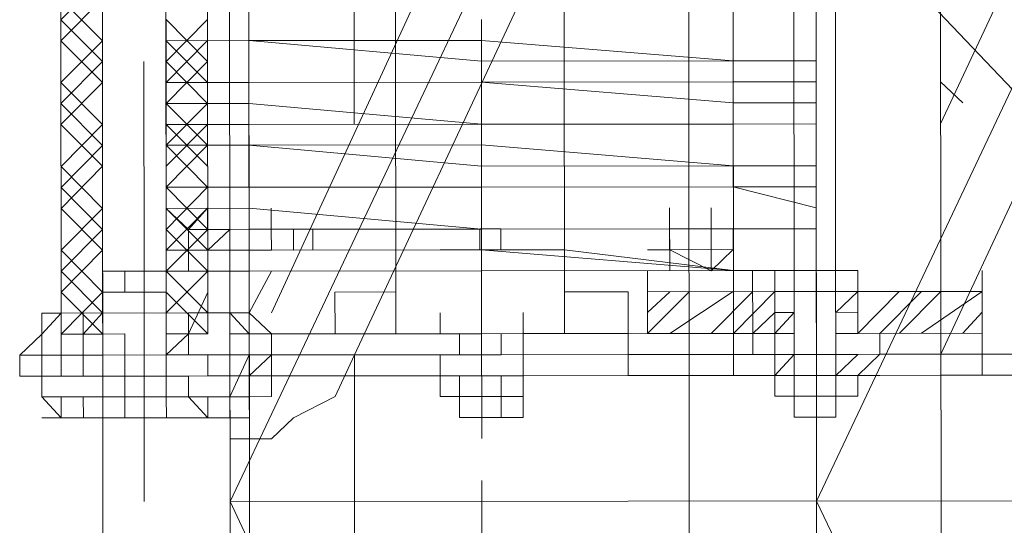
# Model space of a CAD drawing. Header units: inches. Extents: x -5850 to 5646, y 8947 to 13007.
# Tile 73 of 256: x -4346 to -4326, y 10562 to 10572. Entities that reach past the tile are written whole.
import ezdxf

# ---------------------------------------------------------------- set-up
doc = ezdxf.new("R2010")
doc.units = ezdxf.units.IN
doc.header["$MEASUREMENT"] = 0
doc.layers.add('at_Entity', color=7, linetype='Continuous')
doc.layers.add('at_Rect', color=7, linetype='Continuous')

msp = doc.modelspace()

# ---------------------------------------------------------------- linework, layer by layer
at = {"layer": 'at_Entity', "color": 7, "lineweight": 20}
for p, q in [((-4341.428, 10560.866), (-4342.113, 11327.941)), ((-4345.225, 10565.932), (-4345.25, 10593.808)), ((-4342.269, 10565.934), (-4342.294, 10593.811)), ((-4341.433, 10565.935), (-4341.458, 10593.811)), ((-4338.477, 10565.938), (-4338.502, 10593.814)), ((-4335.076, 10565.941), (-4335.101, 10593.817)), ((-4331.674, 10565.944), (-4331.699, 10593.82)), ((-4344.389, 10567.198), (-4344.412, 10592.967)), ((-4343.13, 10592.968), (-4343.107, 10567.199)), ((-4330.448, 10567.211), (-4330.471, 10592.979)), ((-4329.635, 10592.98), (-4329.612, 10567.211)), ((-4344.389, 10567.198), (-4344.412, 10592.543)), ((-4343.107, 10567.199), (-4343.129, 10592.544)), ((-4341.453, 10588.743), (-4341.432, 10565.087)), ((-4331.694, 10588.751), (-4331.673, 10565.096)), ((-4344.408, 10587.474), (-4344.363, 10537.632)), ((-4341.798, 10537.634), (-4341.842, 10587.476)), ((-4341.842, 10587.476), (-4318.176, 10562.576)), ((-4330.02, 10587.487), (-4341.82, 10562.555)), ((-4332.586, 10587.485), (-4332.541, 10537.643)), ((-4329.976, 10537.645), (-4330.02, 10587.487)), ((-4318.198, 10587.497), (-4329.998, 10562.566)), ((-4327.466, 10537.647), (-4327.511, 10587.489)), ((-4332.583, 10584.529), (-4340.987, 10566.359)), ((-4327.496, 10570.169), (-4320.761, 10584.54)), ((-4339.318, 10570.158), (-4339.33, 10583.675)), ((-4327.491, 10565.524), (-4319.031, 10583.694)), ((-4332.579, 10579.884), (-4339.313, 10565.513)), ((-4343.111, 10571.844), (-4343.111, 10572.268)), ((-4343.111, 10571.844), (-4343.111, 10572.268)), ((-4330.007, 10572.28), (-4330.006, 10571.438)), ((-4343.111, 10571.844), (-4341.438, 10571.846)), ((-4341.438, 10571.846), (-4343.111, 10571.844)), ((-4343.11, 10571.002), (-4343.111, 10571.844)), ((-4336.754, 10571.85), (-4341.438, 10571.846)), ((-4341.438, 10571.846), (-4336.754, 10571.432)), ((-4336.754, 10571.85), (-4331.679, 10571.436)), ((-4330.006, 10571.438), (-4330.006, 10571.856)), ((-4343.11, 10571.002), (-4343.111, 10571.426)), ((-4331.679, 10571.436), (-4336.754, 10571.432)), ((-4331.679, 10571.436), (-4330.006, 10571.438)), ((-4330.006, 10571.438), (-4331.679, 10571.436)), ((-4330.006, 10571.438), (-4330.006, 10571.014)), ((-4343.11, 10571.002), (-4341.437, 10571.004)), ((-4341.437, 10571.004), (-4343.11, 10571.002)), ((-4343.11, 10570.579), (-4343.11, 10571.002)), ((-4341.437, 10571.004), (-4336.753, 10571.008)), ((-4341.437, 10571.004), (-4336.753, 10571.008)), ((-4331.679, 10571.013), (-4336.753, 10571.008)), ((-4336.753, 10571.008), (-4331.678, 10570.589)), ((-4331.679, 10571.013), (-4330.006, 10571.014)), ((-4330.005, 10570.59), (-4330.006, 10571.014)), ((-4327.496, 10571.016), (-4327.05, 10570.593)), ((-4343.11, 10570.579), (-4341.437, 10570.58)), ((-4343.11, 10570.579), (-4343.109, 10570.155)), ((-4341.437, 10570.58), (-4336.752, 10570.16)), ((-4331.678, 10570.589), (-4330.005, 10570.59)), ((-4330.005, 10570.167), (-4330.005, 10570.59)), ((-4330.005, 10570.59), (-4330.005, 10570.167)), ((-4343.109, 10570.155), (-4341.437, 10570.156)), ((-4343.109, 10569.737), (-4343.109, 10570.155)), ((-4343.109, 10569.737), (-4343.109, 10570.155)), ((-4341.437, 10570.156), (-4336.752, 10570.16)), ((-4336.752, 10570.16), (-4331.678, 10570.165)), ((-4331.678, 10570.165), (-4336.752, 10570.16)), ((-4331.678, 10570.165), (-4330.005, 10570.167)), ((-4330.005, 10570.167), (-4331.678, 10570.165)), ((-4330.005, 10570.167), (-4330.004, 10569.324)), ((-4343.109, 10569.737), (-4341.436, 10569.738)), ((-4341.436, 10569.738), (-4343.109, 10569.737)), ((-4343.108, 10568.889), (-4343.109, 10569.737)), ((-4336.752, 10569.742), (-4341.436, 10569.738)), ((-4341.436, 10569.738), (-4336.752, 10569.318)), ((-4336.752, 10569.742), (-4331.677, 10569.323)), ((-4330.004, 10569.324), (-4330.005, 10569.748)), ((-4343.108, 10568.889), (-4343.109, 10569.313)), ((-4331.677, 10569.323), (-4336.752, 10569.318)), ((-4331.677, 10569.323), (-4330.004, 10569.324)), ((-4330.004, 10569.324), (-4331.677, 10569.323)), ((-4330.004, 10569.324), (-4330.004, 10568.901)), ((-4343.108, 10568.889), (-4341.435, 10568.89)), ((-4341.435, 10568.89), (-4343.108, 10568.889)), ((-4343.108, 10568.465), (-4343.108, 10568.889)), ((-4343.108, 10568.465), (-4343.108, 10568.889)), ((-4341.435, 10568.89), (-4336.751, 10568.895)), ((-4341.435, 10568.89), (-4336.751, 10568.895)), ((-4336.751, 10568.895), (-4331.677, 10568.899)), ((-4331.677, 10568.899), (-4336.751, 10568.895)), ((-4330.004, 10568.901), (-4331.677, 10568.899)), ((-4331.677, 10568.899), (-4330.003, 10568.477)), ((-4330.003, 10568.477), (-4330.004, 10568.901)), ((-4343.108, 10568.465), (-4341.435, 10568.467)), ((-4343.108, 10568.465), (-4342.661, 10568.042)), ((-4343.107, 10567.623), (-4343.108, 10568.465)), ((-4342.272, 10568.466), (-4342.661, 10568.042)), ((-4342.271, 10568.042), (-4342.272, 10568.466)), ((-4341.435, 10568.467), (-4336.75, 10568.047)), ((-4340.989, 10568.043), (-4340.989, 10568.467)), ((-4340.989, 10568.043), (-4340.989, 10568.467)), ((-4332.959, 10568.05), (-4332.959, 10568.474)), ((-4332.959, 10568.05), (-4332.959, 10568.474)), ((-4332.959, 10568.05), (-4332.959, 10568.474)), ((-4332.122, 10568.051), (-4332.122, 10568.475)), ((-4330.003, 10568.053), (-4330.003, 10568.477)), ((-4330.003, 10568.477), (-4330.003, 10568.053)), ((-4343.107, 10567.623), (-4343.108, 10568.041)), ((-4342.661, 10568.042), (-4342.661, 10567.624)), ((-4342.271, 10568.042), (-4341.435, 10568.043)), ((-4342.271, 10567.624), (-4341.825, 10568.042)), ((-4341.825, 10568.042), (-4342.271, 10568.042)), ((-4342.271, 10567.624), (-4342.271, 10568.042)), ((-4340.152, 10568.044), (-4341.435, 10568.043)), ((-4341.434, 10567.625), (-4341.435, 10568.043)), ((-4341.434, 10567.625), (-4341.435, 10568.043)), ((-4336.75, 10568.047), (-4340.989, 10568.043)), ((-4340.152, 10568.044), (-4340.989, 10568.043)), ((-4340.989, 10568.043), (-4340.988, 10567.625)), ((-4340.988, 10567.625), (-4340.989, 10568.043)), ((-4340.152, 10568.044), (-4340.542, 10568.044)), ((-4340.542, 10568.044), (-4340.542, 10567.625)), ((-4340.152, 10568.044), (-4340.152, 10567.626)), ((-4340.152, 10568.044), (-4340.152, 10567.626)), ((-4340.152, 10568.044), (-4340.152, 10567.626)), ((-4336.75, 10568.047), (-4331.676, 10568.052)), ((-4331.676, 10568.052), (-4336.75, 10568.047)), ((-4332.122, 10568.051), (-4332.959, 10568.05)), ((-4332.959, 10568.05), (-4332.122, 10568.051)), ((-4332.959, 10568.05), (-4332.958, 10567.632)), ((-4332.959, 10568.05), (-4332.958, 10567.632)), ((-4332.958, 10567.632), (-4332.959, 10568.05)), ((-4332.959, 10568.05), (-4332.958, 10567.632)), ((-4332.958, 10567.632), (-4332.959, 10568.05)), ((-4332.959, 10568.05), (-4332.958, 10567.632)), ((-4332.122, 10567.633), (-4332.122, 10568.051)), ((-4332.122, 10568.051), (-4332.122, 10567.633)), ((-4332.122, 10567.633), (-4332.122, 10568.051)), ((-4332.122, 10567.633), (-4332.122, 10568.051)), ((-4331.676, 10568.052), (-4330.003, 10568.053)), ((-4330.003, 10568.053), (-4331.676, 10568.052)), ((-4331.676, 10567.633), (-4331.676, 10568.052)), ((-4331.676, 10567.633), (-4331.676, 10568.052)), ((-4330.003, 10568.053), (-4330.003, 10567.635)), ((-4344.389, 10567.198), (-4344.39, 10567.622)), ((-4344.389, 10567.198), (-4344.39, 10567.622)), ((-4344.389, 10567.198), (-4344.39, 10567.622)), ((-4344.389, 10567.198), (-4344.39, 10567.622)), ((-4341.434, 10567.625), (-4343.107, 10567.623)), ((-4343.107, 10567.623), (-4342.661, 10567.624)), ((-4343.107, 10567.199), (-4343.107, 10567.623)), ((-4343.107, 10567.199), (-4343.107, 10567.623)), ((-4343.107, 10567.199), (-4343.107, 10567.623)), ((-4343.107, 10567.199), (-4343.107, 10567.623)), ((-4343.107, 10567.199), (-4343.107, 10567.623)), ((-4343.107, 10567.199), (-4343.107, 10567.623)), ((-4342.661, 10567.624), (-4342.661, 10567.2)), ((-4342.661, 10567.2), (-4342.661, 10567.624)), ((-4342.661, 10567.624), (-4342.271, 10567.624)), ((-4342.271, 10567.624), (-4341.434, 10567.625)), ((-4342.271, 10567.624), (-4342.27, 10567.2)), ((-4342.27, 10567.2), (-4342.271, 10567.624)), ((-4341.434, 10567.625), (-4336.75, 10567.629)), ((-4341.434, 10567.625), (-4336.75, 10567.629)), ((-4340.152, 10567.626), (-4340.988, 10567.625)), ((-4340.988, 10567.625), (-4340.152, 10567.626)), ((-4340.542, 10567.625), (-4340.152, 10567.626)), ((-4336.75, 10567.629), (-4335.077, 10567.63)), ((-4331.675, 10567.21), (-4336.75, 10567.629)), ((-4335.077, 10567.63), (-4331.675, 10567.21)), ((-4332.958, 10567.632), (-4333.404, 10567.632)), ((-4333.404, 10567.632), (-4332.958, 10567.632)), ((-4332.958, 10567.632), (-4332.122, 10567.633)), ((-4332.958, 10567.632), (-4332.568, 10567.633)), ((-4332.568, 10567.633), (-4332.958, 10567.632)), ((-4332.121, 10567.209), (-4332.958, 10567.632)), ((-4330.448, 10567.211), (-4330.449, 10567.634)), ((-4330.448, 10567.211), (-4330.449, 10567.634)), ((-4330.003, 10567.635), (-4330.002, 10567.211)), ((-4330.002, 10567.211), (-4330.003, 10567.635)), ((-4329.612, 10567.211), (-4329.612, 10567.635)), ((-4344.389, 10567.198), (-4343.943, 10567.199)), ((-4344.388, 10565.932), (-4344.389, 10567.198)), ((-4344.389, 10567.198), (-4344.388, 10565.932)), ((-4344.389, 10566.774), (-4344.389, 10567.198)), ((-4343.943, 10566.775), (-4343.943, 10567.199)), ((-4343.943, 10567.199), (-4343.107, 10567.199)), ((-4343.107, 10567.199), (-4341.824, 10567.2)), ((-4343.106, 10565.933), (-4343.107, 10567.199)), ((-4343.106, 10566.776), (-4343.107, 10567.199)), ((-4343.106, 10566.776), (-4343.107, 10567.199)), ((-4343.107, 10567.199), (-4343.106, 10565.933)), ((-4341.824, 10567.2), (-4341.434, 10567.201)), ((-4341.823, 10565.935), (-4341.824, 10567.2)), ((-4341.434, 10567.201), (-4336.75, 10567.205)), ((-4340.988, 10567.201), (-4341.433, 10566.359)), ((-4336.75, 10567.205), (-4331.675, 10567.21)), ((-4333.404, 10566.784), (-4333.404, 10567.208)), ((-4331.675, 10567.21), (-4330.002, 10567.211)), ((-4330.002, 10567.211), (-4331.675, 10567.21)), ((-4331.285, 10567.21), (-4331.675, 10567.21)), ((-4331.285, 10567.21), (-4330.002, 10567.211)), ((-4331.285, 10567.21), (-4331.284, 10565.944)), ((-4330.839, 10567.21), (-4330.448, 10567.211)), ((-4330.839, 10567.21), (-4330.838, 10566.786)), ((-4330.448, 10567.211), (-4330.448, 10566.787)), ((-4330.448, 10566.787), (-4330.448, 10567.211)), ((-4330.448, 10567.211), (-4329.612, 10567.211)), ((-4330.448, 10566.787), (-4330.448, 10567.211)), ((-4329.612, 10567.211), (-4329.166, 10567.212)), ((-4329.612, 10567.211), (-4329.612, 10566.788)), ((-4329.612, 10566.788), (-4329.612, 10567.211)), ((-4329.612, 10566.788), (-4329.612, 10567.211)), ((-4329.166, 10567.212), (-4329.165, 10566.788)), ((-4326.656, 10566.79), (-4326.656, 10567.214)), ((-4345.225, 10566.355), (-4345.226, 10566.774)), ((-4344.389, 10566.774), (-4343.943, 10566.775)), ((-4344.388, 10565.932), (-4344.389, 10566.774)), ((-4343.943, 10566.775), (-4343.106, 10566.776)), ((-4343.105, 10565.51), (-4343.106, 10566.776)), ((-4339.705, 10566.779), (-4338.478, 10566.78)), ((-4338.478, 10566.78), (-4339.705, 10566.779)), ((-4339.705, 10566.779), (-4339.704, 10565.937)), ((-4333.794, 10566.784), (-4335.076, 10566.783)), ((-4334.24, 10566.783), (-4335.076, 10566.783)), ((-4330.838, 10566.786), (-4333.404, 10566.784)), ((-4333.403, 10565.942), (-4333.404, 10566.784)), ((-4330.838, 10566.786), (-4326.656, 10566.79)), ((-4330.838, 10566.786), (-4330.448, 10566.787)), ((-4330.838, 10566.786), (-4330.448, 10566.787)), ((-4330.838, 10565.944), (-4330.838, 10566.786)), ((-4330.448, 10566.787), (-4329.612, 10566.788)), ((-4330.448, 10566.787), (-4329.612, 10566.788)), ((-4330.448, 10566.787), (-4330.447, 10565.945)), ((-4329.612, 10566.788), (-4329.611, 10565.946)), ((-4329.612, 10566.788), (-4329.165, 10566.788)), ((-4329.612, 10566.788), (-4329.165, 10566.788)), ((-4329.165, 10566.788), (-4329.165, 10565.946)), ((-4326.655, 10565.948), (-4326.656, 10566.79)), ((-4345.615, 10566.355), (-4345.615, 10565.931)), ((-4345.615, 10565.931), (-4345.615, 10566.355)), ((-4345.225, 10566.355), (-4345.615, 10566.355)), ((-4345.615, 10565.931), (-4345.615, 10566.355)), ((-4345.225, 10566.355), (-4345.225, 10565.932)), ((-4344.779, 10565.932), (-4344.779, 10566.356)), ((-4344.388, 10565.932), (-4344.389, 10566.356)), ((-4344.388, 10565.932), (-4344.389, 10566.356)), ((-4344.388, 10565.932), (-4344.389, 10566.356)), ((-4344.388, 10565.932), (-4344.389, 10566.356)), ((-4342.66, 10565.934), (-4342.66, 10566.358)), ((-4342.66, 10565.934), (-4342.66, 10566.358)), ((-4342.66, 10565.934), (-4342.66, 10566.358)), ((-4341.433, 10566.359), (-4342.27, 10566.358)), ((-4341.824, 10566.358), (-4342.27, 10566.358)), ((-4341.824, 10566.358), (-4341.433, 10565.935)), ((-4341.433, 10566.359), (-4341.432, 10565.511)), ((-4341.433, 10565.935), (-4341.433, 10566.359)), ((-4340.987, 10565.935), (-4341.433, 10566.359)), ((-4337.585, 10565.938), (-4337.585, 10566.362)), ((-4335.912, 10565.94), (-4335.913, 10566.364)), ((-4333.403, 10565.942), (-4333.403, 10566.366)), ((-4330.838, 10565.944), (-4330.838, 10566.368)), ((-4330.838, 10565.944), (-4330.838, 10566.368)), ((-4330.838, 10565.944), (-4330.838, 10566.368)), ((-4329.165, 10565.946), (-4329.165, 10566.37)), ((-4329.165, 10565.946), (-4329.165, 10566.37)), ((-4329.165, 10565.946), (-4329.165, 10566.37)), ((-4329.165, 10565.946), (-4329.165, 10566.37)), ((-4326.655, 10565.948), (-4326.656, 10566.372)), ((-4343.106, 10565.933), (-4342.66, 10565.934)), ((-4342.66, 10565.934), (-4343.106, 10565.933)), ((-4343.106, 10565.933), (-4342.66, 10565.934)), ((-4343.105, 10565.51), (-4343.106, 10565.933)), ((-4343.106, 10565.933), (-4343.105, 10565.51)), ((-4342.269, 10565.934), (-4342.66, 10565.934)), ((-4342.66, 10565.934), (-4342.659, 10565.51)), ((-4341.433, 10565.935), (-4341.823, 10565.935)), ((-4336.749, 10565.939), (-4341.433, 10565.935)), ((-4341.432, 10565.087), (-4341.433, 10565.935)), ((-4341.433, 10565.935), (-4341.432, 10565.511)), ((-4341.432, 10565.511), (-4341.433, 10565.935)), ((-4340.986, 10565.512), (-4340.987, 10565.935)), ((-4339.704, 10565.937), (-4337.195, 10565.939)), ((-4337.585, 10565.938), (-4339.704, 10565.937)), ((-4337.585, 10565.938), (-4338.477, 10565.938)), ((-4335.912, 10565.94), (-4337.585, 10565.938)), ((-4337.585, 10565.938), (-4335.912, 10565.94)), ((-4337.585, 10565.938), (-4337.195, 10565.939)), ((-4337.195, 10565.939), (-4337.194, 10565.515)), ((-4337.194, 10565.515), (-4337.195, 10565.939)), ((-4331.674, 10565.944), (-4336.749, 10565.939)), ((-4333.793, 10565.942), (-4336.358, 10565.939)), ((-4336.358, 10565.939), (-4335.522, 10565.94)), ((-4336.358, 10565.939), (-4336.358, 10565.516)), ((-4333.793, 10565.942), (-4335.912, 10565.94)), ((-4335.912, 10565.94), (-4335.076, 10565.941)), ((-4335.912, 10565.94), (-4335.912, 10565.516)), ((-4330.838, 10565.944), (-4333.403, 10565.942)), ((-4331.284, 10565.944), (-4331.674, 10565.944)), ((-4330.447, 10565.945), (-4330.838, 10565.944)), ((-4330.838, 10565.944), (-4330.447, 10565.945)), ((-4330.447, 10565.521), (-4330.447, 10565.945)), ((-4330.447, 10565.521), (-4330.447, 10565.945)), ((-4329.61, 10565.522), (-4329.611, 10565.946)), ((-4329.611, 10565.946), (-4329.165, 10565.946)), ((-4329.61, 10565.522), (-4329.611, 10565.946)), ((-4329.611, 10565.946), (-4329.165, 10565.946)), ((-4326.655, 10565.948), (-4329.165, 10565.946)), ((-4326.655, 10565.524), (-4326.655, 10565.948)), ((-4346.061, 10565.507), (-4345.615, 10565.931)), ((-4345.614, 10565.084), (-4345.615, 10565.931)), ((-4345.615, 10565.931), (-4345.614, 10565.084)), ((-4345.225, 10565.932), (-4345.224, 10565.084)), ((-4344.779, 10565.932), (-4345.225, 10565.932)), ((-4344.388, 10565.932), (-4344.779, 10565.932)), ((-4344.388, 10565.932), (-4344.779, 10565.932)), ((-4344.388, 10565.509), (-4344.388, 10565.932)), ((-4343.942, 10565.509), (-4343.942, 10565.933)), ((-4345.615, 10565.507), (-4346.061, 10565.507)), ((-4346.061, 10565.507), (-4346.06, 10565.083)), ((-4346.06, 10565.083), (-4346.061, 10565.507)), ((-4345.224, 10565.508), (-4345.615, 10565.507)), ((-4345.615, 10565.507), (-4345.614, 10565.084)), ((-4345.224, 10565.084), (-4345.224, 10565.508)), ((-4344.778, 10565.508), (-4345.224, 10565.508)), ((-4345.224, 10565.508), (-4345.224, 10565.084)), ((-4344.388, 10565.509), (-4344.778, 10565.508)), ((-4344.388, 10565.509), (-4343.105, 10565.51)), ((-4344.388, 10565.085), (-4344.388, 10565.509)), ((-4343.941, 10565.085), (-4343.942, 10565.509)), ((-4343.942, 10565.509), (-4343.941, 10565.085)), ((-4343.105, 10565.51), (-4343.105, 10565.086)), ((-4342.659, 10565.51), (-4343.105, 10565.51)), ((-4343.105, 10565.51), (-4343.105, 10565.086)), ((-4337.194, 10565.515), (-4342.659, 10565.51)), ((-4342.269, 10565.51), (-4340.15, 10565.512)), ((-4342.269, 10565.087), (-4342.269, 10565.51)), ((-4341.432, 10565.511), (-4341.822, 10564.669)), ((-4341.432, 10565.087), (-4340.986, 10565.512)), ((-4340.986, 10565.512), (-4341.432, 10565.511)), ((-4341.432, 10565.511), (-4341.432, 10565.087)), ((-4340.986, 10565.088), (-4340.986, 10565.512)), ((-4339.703, 10564.671), (-4339.313, 10565.513)), ((-4339.308, 10559.602), (-4339.313, 10565.513)), ((-4337.584, 10565.091), (-4337.585, 10565.515)), ((-4336.358, 10565.516), (-4337.194, 10565.515)), ((-4337.194, 10565.515), (-4336.748, 10565.515)), ((-4336.748, 10565.515), (-4336.358, 10565.516)), ((-4336.358, 10565.516), (-4333.793, 10565.518)), ((-4335.911, 10565.092), (-4335.912, 10565.516)), ((-4335.911, 10565.092), (-4335.912, 10565.516)), ((-4335.911, 10565.092), (-4335.912, 10565.516)), ((-4335.911, 10565.092), (-4335.912, 10565.516)), ((-4333.793, 10565.518), (-4331.283, 10565.52)), ((-4331.283, 10565.52), (-4330.447, 10565.521)), ((-4330.837, 10565.097), (-4330.837, 10565.521)), ((-4330.837, 10565.097), (-4330.837, 10565.521)), ((-4329.61, 10565.522), (-4330.447, 10565.521)), ((-4330.446, 10565.097), (-4330.447, 10565.521)), ((-4330.446, 10565.097), (-4330.447, 10565.521)), ((-4330.447, 10565.521), (-4330.446, 10565.097)), ((-4329.61, 10565.522), (-4328.718, 10565.523)), ((-4329.61, 10565.098), (-4329.61, 10565.522)), ((-4329.61, 10565.522), (-4329.61, 10565.098)), ((-4327.491, 10565.524), (-4328.718, 10565.523)), ((-4327.491, 10565.524), (-4326.655, 10565.524)), ((-4327.491, 10565.1), (-4327.491, 10565.524)), ((-4326.655, 10565.524), (-4324.926, 10565.526)), ((-4345.614, 10565.084), (-4346.06, 10565.083)), ((-4345.614, 10565.084), (-4346.06, 10565.083)), ((-4345.224, 10565.084), (-4345.614, 10565.084)), ((-4345.224, 10565.084), (-4345.614, 10565.084)), ((-4345.614, 10564.665), (-4345.614, 10565.084)), ((-4345.614, 10565.084), (-4345.614, 10564.665)), ((-4344.778, 10565.084), (-4345.224, 10565.084)), ((-4344.388, 10565.085), (-4344.778, 10565.084)), ((-4344.388, 10565.085), (-4342.659, 10565.086)), ((-4342.659, 10565.086), (-4344.388, 10565.085)), ((-4344.388, 10565.085), (-4343.941, 10565.085)), ((-4344.388, 10565.085), (-4344.387, 10564.666)), ((-4343.941, 10565.085), (-4343.941, 10564.667)), ((-4343.105, 10565.086), (-4343.105, 10564.668)), ((-4342.659, 10565.086), (-4343.105, 10565.086)), ((-4342.269, 10565.087), (-4342.659, 10565.086)), ((-4342.659, 10565.086), (-4342.658, 10564.668)), ((-4342.659, 10565.086), (-4342.658, 10564.668)), ((-4342.269, 10565.087), (-4337.584, 10565.091)), ((-4341.432, 10564.669), (-4341.432, 10565.087)), ((-4340.986, 10564.67), (-4340.986, 10565.088)), ((-4337.584, 10565.091), (-4335.911, 10565.092)), ((-4337.584, 10565.091), (-4337.584, 10564.673)), ((-4337.194, 10565.091), (-4337.584, 10565.091)), ((-4337.194, 10565.091), (-4336.357, 10565.092)), ((-4336.748, 10565.092), (-4337.194, 10565.091)), ((-4337.194, 10565.091), (-4337.194, 10564.673)), ((-4336.357, 10565.092), (-4336.748, 10565.092)), ((-4336.357, 10565.092), (-4336.357, 10564.674)), ((-4335.911, 10565.092), (-4336.357, 10565.092)), ((-4333.792, 10565.094), (-4335.911, 10565.092)), ((-4335.911, 10564.25), (-4335.911, 10565.092)), ((-4335.911, 10564.674), (-4335.911, 10565.092)), ((-4335.911, 10565.092), (-4335.911, 10564.674)), ((-4333.792, 10565.094), (-4330.837, 10565.097)), ((-4330.837, 10565.097), (-4330.446, 10565.097)), ((-4330.446, 10565.097), (-4330.837, 10565.097)), ((-4330.837, 10565.097), (-4330.446, 10565.097)), ((-4330.837, 10565.097), (-4330.836, 10564.679)), ((-4330.446, 10565.097), (-4329.61, 10565.098)), ((-4329.61, 10565.098), (-4330.446, 10565.097)), ((-4329.61, 10565.098), (-4330.446, 10565.097)), ((-4330.446, 10565.097), (-4330.446, 10564.255)), ((-4330.446, 10565.097), (-4330.446, 10564.255)), ((-4330.446, 10565.097), (-4330.446, 10564.679)), ((-4329.61, 10565.098), (-4328.718, 10565.099)), ((-4329.61, 10565.098), (-4329.609, 10564.256)), ((-4329.61, 10565.098), (-4329.609, 10564.256)), ((-4329.61, 10565.098), (-4329.164, 10565.098)), ((-4329.61, 10565.098), (-4329.61, 10564.68)), ((-4329.164, 10565.098), (-4329.61, 10565.098)), ((-4329.164, 10565.098), (-4329.164, 10564.68)), ((-4328.718, 10565.099), (-4327.491, 10565.1)), ((-4326.655, 10565.101), (-4327.491, 10565.1)), ((-4324.926, 10565.102), (-4326.655, 10565.101)), ((-4345.614, 10564.665), (-4344.778, 10564.666)), ((-4345.223, 10564.242), (-4345.614, 10564.665)), ((-4344.778, 10564.666), (-4344.387, 10564.666)), ((-4342.658, 10564.668), (-4344.387, 10564.666)), ((-4344.387, 10564.243), (-4344.387, 10564.666)), ((-4343.941, 10564.243), (-4343.941, 10564.667)), ((-4343.941, 10564.667), (-4343.941, 10564.243)), ((-4343.104, 10564.244), (-4343.105, 10564.668)), ((-4343.105, 10564.668), (-4343.104, 10564.244)), ((-4342.658, 10564.668), (-4342.268, 10564.245)), ((-4342.658, 10564.668), (-4342.268, 10564.668)), ((-4342.268, 10564.668), (-4341.432, 10564.669)), ((-4341.822, 10564.669), (-4341.821, 10563.821)), ((-4341.432, 10564.669), (-4340.986, 10564.67)), ((-4341.431, 10564.245), (-4341.432, 10564.669)), ((-4340.539, 10564.246), (-4339.703, 10564.671)), ((-4335.911, 10564.674), (-4337.584, 10564.673)), ((-4337.193, 10564.249), (-4337.194, 10564.673)), ((-4337.194, 10564.673), (-4337.193, 10564.249)), ((-4336.357, 10564.25), (-4336.357, 10564.674)), ((-4336.357, 10564.25), (-4336.357, 10564.674)), ((-4336.357, 10564.674), (-4336.357, 10564.25)), ((-4329.164, 10564.68), (-4330.836, 10564.679)), ((-4330.446, 10564.255), (-4330.446, 10564.679)), ((-4330.446, 10564.679), (-4330.446, 10564.255)), ((-4329.61, 10564.68), (-4329.609, 10564.256)), ((-4344.777, 10564.242), (-4345.223, 10564.242)), ((-4344.777, 10564.242), (-4344.387, 10564.243)), ((-4343.941, 10564.243), (-4343.104, 10564.244)), ((-4343.104, 10564.244), (-4343.941, 10564.243)), ((-4343.104, 10564.244), (-4343.941, 10564.243)), ((-4342.268, 10564.245), (-4341.431, 10564.245)), ((-4340.985, 10563.822), (-4340.539, 10564.246)), ((-4337.193, 10564.249), (-4336.357, 10564.25)), ((-4336.357, 10564.25), (-4337.193, 10564.249)), ((-4336.357, 10564.25), (-4335.911, 10564.25)), ((-4329.609, 10564.256), (-4330.446, 10564.255)), ((-4330.446, 10564.255), (-4329.609, 10564.256)), ((-4329.609, 10564.256), (-4330.446, 10564.255)), ((-4341.821, 10563.821), (-4340.985, 10563.822)), ((-4341.82, 10562.555), (-4318.176, 10562.576)), ((-4329.998, 10562.566), (-4318.154, 10537.655)), ((-4341.82, 10562.555), (-4329.976, 10537.645))]:
    msp.add_line(p, q, dxfattribs=at)
at = {"layer": 'at_Entity', "color": 3, "lineweight": 20}
for p, q in [((-4345.23, 10572.266), (-4344.395, 10573.109)), ((-4345.231, 10572.69), (-4344.394, 10571.843)), ((-4345.23, 10571.843), (-4344.394, 10572.691)), ((-4345.23, 10572.266), (-4344.393, 10571.425)), ((-4343.111, 10571.426), (-4342.275, 10572.269)), ((-4343.111, 10572.268), (-4342.274, 10571.427)), ((-4336.754, 10572.274), (-4336.754, 10571.85)), ((-4345.23, 10571.843), (-4344.393, 10571.001)), ((-4345.229, 10571.001), (-4344.394, 10571.843)), ((-4343.111, 10571.844), (-4342.274, 10571.003)), ((-4343.11, 10571.002), (-4342.275, 10571.845)), ((-4336.754, 10571.85), (-4336.754, 10571.432)), ((-4336.754, 10571.85), (-4336.753, 10571.008)), ((-4330.006, 10571.856), (-4330.003, 10568.477)), ((-4345.229, 10570.577), (-4344.393, 10571.425)), ((-4343.553, 10567.199), (-4343.557, 10571.426)), ((-4343.111, 10571.426), (-4342.273, 10570.579)), ((-4343.11, 10570.579), (-4342.274, 10571.427)), ((-4336.754, 10571.432), (-4336.753, 10571.008)), ((-4336.753, 10571.008), (-4336.754, 10571.432)), ((-4345.229, 10571.001), (-4344.392, 10570.154)), ((-4345.229, 10570.153), (-4344.393, 10571.001)), ((-4336.753, 10571.008), (-4336.752, 10570.16)), ((-4345.229, 10570.577), (-4344.392, 10569.735)), ((-4343.11, 10570.579), (-4342.273, 10569.737)), ((-4343.109, 10569.737), (-4342.273, 10570.579)), ((-4336.752, 10570.16), (-4336.753, 10570.584)), ((-4345.229, 10570.153), (-4344.391, 10569.312)), ((-4345.228, 10569.311), (-4344.392, 10570.154)), ((-4343.109, 10569.313), (-4342.273, 10570.156)), ((-4343.109, 10570.155), (-4342.272, 10569.314)), ((-4336.752, 10569.742), (-4336.752, 10570.16)), ((-4336.752, 10570.16), (-4336.752, 10569.742)), ((-4345.227, 10568.887), (-4344.392, 10569.735)), ((-4343.109, 10569.737), (-4342.272, 10568.89)), ((-4343.108, 10568.889), (-4342.273, 10569.737)), ((-4336.752, 10569.742), (-4336.752, 10569.318)), ((-4336.752, 10569.742), (-4336.749, 10565.939)), ((-4345.228, 10569.311), (-4344.391, 10568.464)), ((-4345.227, 10568.463), (-4344.391, 10569.312)), ((-4336.752, 10569.318), (-4336.751, 10568.895)), ((-4336.751, 10568.895), (-4336.752, 10569.318)), ((-4345.227, 10568.887), (-4344.39, 10568.04)), ((-4343.108, 10568.041), (-4342.272, 10568.89)), ((-4343.108, 10568.889), (-4342.271, 10568.042)), ((-4336.751, 10568.895), (-4336.751, 10568.471)), ((-4345.227, 10568.463), (-4344.39, 10567.622)), ((-4345.226, 10567.621), (-4344.391, 10568.464)), ((-4343.108, 10568.465), (-4342.271, 10567.624)), ((-4343.107, 10567.623), (-4342.272, 10568.466)), ((-4342.272, 10568.466), (-4342.271, 10567.624)), ((-4340.989, 10568.043), (-4340.989, 10568.467)), ((-4340.989, 10568.043), (-4340.989, 10568.467)), ((-4336.75, 10568.047), (-4336.751, 10568.471)), ((-4336.75, 10568.047), (-4336.751, 10568.471)), ((-4336.751, 10568.471), (-4336.75, 10568.047)), ((-4332.122, 10568.051), (-4332.122, 10568.475)), ((-4332.122, 10568.051), (-4332.122, 10568.475)), ((-4332.122, 10568.051), (-4332.122, 10568.475)), ((-4330.003, 10568.477), (-4330.002, 10567.211)), ((-4345.226, 10567.197), (-4344.39, 10568.04)), ((-4343.108, 10568.041), (-4342.27, 10567.2)), ((-4343.107, 10567.199), (-4342.271, 10568.042)), ((-4342.661, 10568.042), (-4341.825, 10568.042)), ((-4341.435, 10568.043), (-4339.706, 10568.044)), ((-4341.434, 10567.625), (-4341.435, 10568.043)), ((-4340.989, 10568.043), (-4340.988, 10567.625)), ((-4340.988, 10567.625), (-4340.989, 10568.043)), ((-4340.152, 10568.044), (-4340.152, 10567.626)), ((-4336.75, 10568.047), (-4336.75, 10567.629)), ((-4332.959, 10568.05), (-4332.958, 10567.208)), ((-4331.676, 10568.052), (-4332.122, 10568.051)), ((-4332.122, 10568.051), (-4332.121, 10567.209)), ((-4332.122, 10567.633), (-4332.122, 10568.051)), ((-4332.122, 10568.051), (-4332.122, 10567.633)), ((-4332.122, 10567.633), (-4332.122, 10568.051)), ((-4332.122, 10567.633), (-4332.122, 10568.051)), ((-4331.676, 10567.633), (-4331.676, 10568.052)), ((-4345.226, 10566.774), (-4344.39, 10567.622)), ((-4345.226, 10567.621), (-4344.389, 10566.774)), ((-4344.389, 10567.198), (-4344.39, 10567.622)), ((-4342.271, 10567.624), (-4342.27, 10566.776)), ((-4340.988, 10567.625), (-4341.434, 10567.625)), ((-4337.587, 10567.628), (-4335.914, 10567.63)), ((-4336.75, 10567.629), (-4336.75, 10567.205)), ((-4336.75, 10567.205), (-4336.75, 10567.629)), ((-4336.75, 10567.205), (-4336.75, 10567.629)), ((-4333.404, 10567.632), (-4331.676, 10567.633)), ((-4332.121, 10567.209), (-4331.676, 10567.633)), ((-4330.002, 10567.211), (-4330.003, 10567.635)), ((-4345.226, 10567.197), (-4344.389, 10566.356)), ((-4344.389, 10566.774), (-4344.389, 10567.198)), ((-4343.552, 10565.933), (-4343.553, 10567.199)), ((-4343.107, 10567.199), (-4342.27, 10566.358)), ((-4343.106, 10565.933), (-4343.107, 10567.199)), ((-4343.106, 10566.357), (-4342.27, 10567.2)), ((-4336.75, 10567.205), (-4336.749, 10566.363)), ((-4336.749, 10566.781), (-4336.75, 10567.205)), ((-4330.002, 10567.211), (-4330.002, 10566.787)), ((-4330.002, 10566.787), (-4330.002, 10567.211)), ((-4330.002, 10566.787), (-4330.002, 10567.211)), ((-4330.002, 10566.787), (-4330.002, 10567.211)), ((-4330.002, 10566.787), (-4330.002, 10567.211)), ((-4329.165, 10566.788), (-4329.166, 10567.212)), ((-4345.226, 10566.774), (-4344.388, 10565.932)), ((-4345.225, 10565.932), (-4344.389, 10566.774)), ((-4344.389, 10566.356), (-4344.389, 10566.774)), ((-4343.106, 10566.776), (-4342.269, 10565.934)), ((-4342.66, 10565.934), (-4342.27, 10566.776)), ((-4341.431, 10564.245), (-4341.434, 10566.777)), ((-4336.749, 10566.363), (-4336.749, 10566.781)), ((-4336.749, 10566.781), (-4336.749, 10566.363)), ((-4336.749, 10566.363), (-4336.749, 10566.781)), ((-4333.794, 10566.784), (-4334.24, 10566.783)), ((-4333.794, 10566.784), (-4333.793, 10565.942)), ((-4333.403, 10565.942), (-4332.567, 10566.785)), ((-4333.403, 10566.366), (-4332.957, 10566.785)), ((-4332.957, 10565.943), (-4331.675, 10566.786)), ((-4332.12, 10565.943), (-4331.284, 10566.786)), ((-4331.674, 10565.944), (-4330.838, 10566.786)), ((-4330.448, 10566.787), (-4330.838, 10566.786)), ((-4330.002, 10566.787), (-4330.001, 10565.521)), ((-4329.165, 10566.788), (-4329.612, 10566.788)), ((-4329.611, 10566.369), (-4329.165, 10566.788)), ((-4329.165, 10565.946), (-4328.329, 10566.789)), ((-4328.719, 10565.946), (-4327.883, 10566.789)), ((-4328.328, 10565.947), (-4327.493, 10566.789)), ((-4327.882, 10565.947), (-4326.656, 10566.79)), ((-4345.615, 10566.355), (-4341.433, 10566.359)), ((-4345.615, 10565.931), (-4345.225, 10566.355)), ((-4345.225, 10566.355), (-4344.389, 10566.356)), ((-4344.779, 10565.932), (-4344.389, 10566.356)), ((-4344.388, 10565.932), (-4344.389, 10566.356)), ((-4344.389, 10566.356), (-4344.388, 10565.932)), ((-4341.433, 10566.359), (-4342.66, 10566.358)), ((-4342.66, 10566.358), (-4342.66, 10565.934)), ((-4342.269, 10565.934), (-4342.27, 10566.358)), ((-4341.433, 10565.935), (-4341.433, 10566.359)), ((-4336.749, 10565.939), (-4336.749, 10566.363)), ((-4336.749, 10565.939), (-4336.749, 10566.363)), ((-4336.749, 10566.363), (-4336.749, 10565.939)), ((-4336.749, 10565.939), (-4336.749, 10566.363)), ((-4331.284, 10565.944), (-4330.838, 10566.368)), ((-4330.838, 10565.944), (-4330.448, 10566.369)), ((-4330.838, 10566.368), (-4330.448, 10566.369)), ((-4330.838, 10565.944), (-4330.838, 10566.368)), ((-4329.165, 10566.37), (-4329.611, 10566.369)), ((-4329.165, 10565.946), (-4329.165, 10566.37)), ((-4327.046, 10565.948), (-4326.656, 10566.372)), ((-4343.106, 10565.933), (-4342.66, 10565.934)), ((-4343.106, 10565.933), (-4342.66, 10565.934)), ((-4342.66, 10565.934), (-4343.105, 10565.51)), ((-4340.987, 10565.935), (-4341.433, 10565.935)), ((-4340.986, 10565.088), (-4340.987, 10565.935)), ((-4336.748, 10565.515), (-4336.749, 10565.939)), ((-4336.749, 10565.939), (-4336.748, 10565.515)), ((-4336.748, 10565.515), (-4336.749, 10565.939)), ((-4336.748, 10565.515), (-4336.749, 10565.939)), ((-4333.793, 10565.518), (-4333.793, 10565.942)), ((-4331.283, 10565.52), (-4331.284, 10565.944)), ((-4330.447, 10565.945), (-4330.838, 10565.944)), ((-4330.837, 10565.521), (-4330.838, 10565.944)), ((-4330.837, 10565.521), (-4330.838, 10565.944)), ((-4329.611, 10565.946), (-4329.165, 10565.946)), ((-4328.718, 10565.523), (-4328.719, 10565.946)), ((-4328.718, 10565.523), (-4328.719, 10565.946)), ((-4345.615, 10565.931), (-4345.614, 10564.665)), ((-4345.614, 10564.665), (-4345.615, 10565.931)), ((-4345.225, 10565.932), (-4344.779, 10565.932)), ((-4344.778, 10565.508), (-4344.779, 10565.932)), ((-4344.778, 10565.508), (-4344.779, 10565.932)), ((-4344.778, 10565.508), (-4344.779, 10565.932)), ((-4344.388, 10565.932), (-4343.942, 10565.933)), ((-4344.388, 10565.509), (-4344.388, 10565.932)), ((-4343.942, 10565.933), (-4343.941, 10564.667)), ((-4343.549, 10562.554), (-4343.552, 10565.933)), ((-4344.778, 10565.508), (-4344.388, 10565.509)), ((-4344.388, 10565.509), (-4344.778, 10565.508)), ((-4344.778, 10565.084), (-4344.778, 10565.508)), ((-4344.778, 10565.084), (-4344.778, 10565.508)), ((-4343.105, 10565.51), (-4343.105, 10565.086)), ((-4342.659, 10565.51), (-4342.269, 10565.51)), ((-4342.269, 10565.51), (-4342.659, 10565.51)), ((-4336.748, 10565.515), (-4336.747, 10564.673)), ((-4333.792, 10565.094), (-4333.793, 10565.518)), ((-4331.283, 10565.52), (-4330.837, 10565.521)), ((-4330.837, 10565.521), (-4331.283, 10565.52)), ((-4330.837, 10565.097), (-4330.447, 10565.521)), ((-4330.447, 10565.521), (-4330.837, 10565.097)), ((-4330.446, 10565.097), (-4330.447, 10565.521)), ((-4330.446, 10565.097), (-4330.447, 10565.521)), ((-4330.001, 10565.521), (-4329.998, 10562.142)), ((-4329.61, 10565.098), (-4329.164, 10565.522)), ((-4329.164, 10565.522), (-4329.61, 10565.522)), ((-4329.61, 10565.098), (-4329.61, 10565.522)), ((-4329.164, 10565.098), (-4328.718, 10565.523)), ((-4326.655, 10565.101), (-4326.655, 10565.524)), ((-4343.105, 10565.086), (-4342.659, 10565.086)), ((-4342.269, 10565.087), (-4342.659, 10565.086)), ((-4342.659, 10565.086), (-4342.658, 10564.668)), ((-4341.432, 10565.087), (-4340.986, 10565.088)), ((-4341.432, 10564.669), (-4341.432, 10565.087)), ((-4330.837, 10565.097), (-4331.283, 10565.096)), ((-4328.718, 10565.099), (-4329.164, 10565.098)), ((-4328.718, 10565.099), (-4329.164, 10565.098)), ((-4345.224, 10564.666), (-4345.614, 10564.665)), ((-4345.223, 10564.242), (-4345.224, 10564.666)), ((-4343.941, 10564.667), (-4344.778, 10564.666)), ((-4344.778, 10564.666), (-4344.777, 10564.242)), ((-4343.941, 10564.243), (-4343.941, 10564.667)), ((-4343.104, 10564.244), (-4343.105, 10564.668)), ((-4342.658, 10564.668), (-4342.268, 10564.668)), ((-4342.268, 10564.668), (-4342.268, 10564.245)), ((-4341.822, 10564.245), (-4341.822, 10564.669)), ((-4341.822, 10564.669), (-4341.432, 10564.669)), ((-4337.193, 10564.249), (-4337.194, 10564.673)), ((-4336.747, 10564.673), (-4336.747, 10563.826)), ((-4336.747, 10564.673), (-4336.747, 10564.249)), ((-4336.357, 10564.25), (-4336.357, 10564.674)), ((-4336.357, 10564.25), (-4336.357, 10564.674)), ((-4330.446, 10564.255), (-4330.446, 10564.679)), ((-4329.609, 10564.256), (-4329.61, 10564.68)), ((-4345.614, 10564.242), (-4341.431, 10564.245)), ((-4344.777, 10564.242), (-4345.223, 10564.242)), ((-4342.268, 10564.245), (-4341.822, 10564.245)), ((-4336.746, 10562.978), (-4336.742, 10558.757))]:
    msp.add_line(p, q, dxfattribs=at)
at = {"layer": 'at_Rect', "color": 7, "lineweight": 20}
for p, q in [((-4336.783, 10568.049), (-4336.36, 10568.05)), ((-4336.783, 10568.049), (-4336.782, 10567.629)), ((-4336.36, 10567.629), (-4336.36, 10568.05)), ((-4336.36, 10567.629), (-4336.782, 10567.629))]:
    msp.add_line(p, q, dxfattribs=at)

doc.saveas('drawing.dxf')
